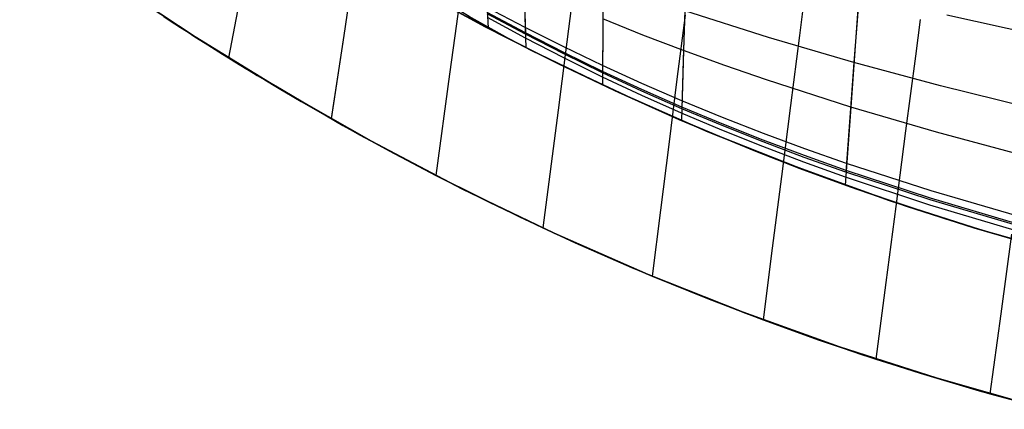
# Model space of a CAD drawing. Header units: millimetres. Extents: x -58 to 58, y -58 to 58.
# Tile 6 of 74: x -34 to -15, y -56 to -48. Entities that reach past the tile are written whole.
import ezdxf

# ---------------------------------------------------------------- set-up
doc = ezdxf.new("R2010")
doc.units = ezdxf.units.MM
doc.header["$MEASUREMENT"] = 0
doc.layers.add('Predefinito', color=5, linetype='Continuous')

msp = doc.modelspace()

# ---------------------------------------------------------------- linework, layer by layer
at = {"layer": 'Predefinito', "color": 9}
for points in [[(-35.431, -41.412), (-33.98, -42.61), (-32.489, -43.757), (-30.96, -44.853), (-29.393, -45.894), (-27.791, -46.882), (-26.157, -47.813), (-24.491, -48.687), (-22.796, -49.504), (-21.073, -50.261), (-19.326, -50.958), (-17.556, -51.595), (-15.764, -52.17), (-13.954, -52.683)], [(-13.954, -52.683), (-15.764, -52.17), (-17.556, -51.595), (-19.326, -50.958), (-21.073, -50.261), (-22.796, -49.504), (-24.491, -48.687), (-26.157, -47.813), (-27.791, -46.882), (-29.393, -45.894), (-30.96, -44.853), (-32.489, -43.757), (-33.98, -42.61), (-35.431, -41.412)], [(-35.851, -44.955), (-34.278, -46.166), (-32.664, -47.322), (-31.011, -48.421), (-29.321, -49.462), (-27.596, -50.445), (-25.839, -51.367), (-24.05, -52.229), (-22.233, -53.028), (-20.39, -53.763), (-18.522, -54.435), (-16.632, -55.042), (-14.722, -55.583)], [(-14.722, -55.583), (-16.632, -55.042), (-18.522, -54.435), (-20.39, -53.763), (-22.233, -53.028), (-24.05, -52.229), (-25.839, -51.367), (-27.596, -50.445), (-29.321, -49.462), (-31.011, -48.421), (-32.664, -47.322), (-34.278, -46.166), (-35.851, -44.955)]]:
    msp.add_lwpolyline(points, dxfattribs=at)
at = {"layer": 'Predefinito', "color": 9, "extrusion": (0.999631, 0.02208, -0.01582)}
msp.add_lwpolyline([(-47.728, 350.817), (-47.991, 351.006)], dxfattribs=at)
at = {"layer": 'Predefinito', "color": 9, "extrusion": (0.999998, 0.001669, -0.001046)}
msp.add_lwpolyline([(-48.944, 351.428), (-49.181, 351.577)], dxfattribs=at)
at = {"layer": 'Predefinito', "color": 9, "extrusion": (0.999163, -0.036573, 0.018318)}
msp.add_lwpolyline([(-50.956, 352.004), (-51.187, 352.12)], dxfattribs=at)
at = {"layer": 'Predefinito', "color": 9}
for points in [[(-24.892, -48.483, 28.556), (-25.697, -48.027, 28.687), (-26.053, -47.816, 28.754), (-26.736, -47.391, 28.9), (-28.107, -46.502, 29.214), (-28.51, -46.256, 29.307), (-28.72, -46.13, 29.362), (-28.936, -46.002, 29.422), (-29.157, -45.872, 29.491), (-29.382, -45.742, 29.568), (-29.496, -45.677, 29.61), (-29.61, -45.612, 29.655), (-29.723, -45.547, 29.703), (-29.835, -45.483, 29.753), (-29.945, -45.42, 29.806), (-30.055, -45.357, 29.862), (-30.164, -45.295, 29.919), (-30.272, -45.233, 29.98), (-30.379, -45.172, 30.043), (-30.484, -45.112, 30.108), (-30.589, -45.052, 30.176), (-30.693, -44.993, 30.246), (-30.867, -44.894, 30.371), (-31.039, -44.798, 30.503)], [(-25.396, -47.074, 29.532), (-25.332, -48.255, 28.61)], [(-14.353, -52.576, 27.887), (-15.48, -52.255, 27.919), (-16.464, -51.954, 27.952), (-18.118, -51.4, 28.022), (-19.479, -50.9, 28.095), (-20.638, -50.441, 28.168), (-21.645, -50.017, 28.242), (-22.54, -49.62, 28.317), (-24.106, -48.879, 28.468), (-25.41, -48.214, 28.62), (-27.045, -47.316, 28.849)], [(-25.816, -47.212, 33.353), (-25.946, -48.171, 32.472), (-26.078, -49.144, 31.623), (-26.345, -51.11, 30)], [(-25.816, -47.212, 346.647), (-25.946, -48.171, 347.528), (-26.078, -49.144, 348.377), (-26.345, -51.11, 350)], [(-26.931, -47.381, 351.166), (-25.388, -48.226, 351.382), (-24.955, -48.451, 351.436), (-23.983, -48.94, 351.544), (-22.882, -49.464, 351.652), (-21.633, -50.023, 351.758), (-20.152, -50.638, 351.864), (-19.289, -50.973, 351.916), (-18.318, -51.329, 351.968), (-17.21, -51.711, 352.018), (-15.915, -52.125, 352.067), (-14.352, -52.576, 352.113)], [(-24.639, -47.419, 29.398), (-24.599, -48.633, 28.522)], [(-23.109, -47.362, 350.358), (-23.112, -48.241, 350.935), (-23.115, -49.121, 351.486)], [(-30.135, -47.608, 32.002), (-30.363, -48.83, 30.085)], [(-30.135, -47.608, 347.998), (-30.363, -48.83, 349.915)], [(-28.01, -47.601, 347.321), (-28.131, -48.398, 348.235), (-28.377, -50.01, 350)], [(-28.01, -47.599, 32.68), (-28.131, -48.396, 31.767), (-28.376, -50.008, 30.002)], [(-24.634, -47.57, 350.714), (-24.61, -48.372, 351.294)], [(-23.69, -47.605, 33.118), (-23.832, -48.719, 32.289), (-23.976, -49.847, 31.498), (-24.269, -52.127, 30)], [(-23.69, -47.605, 346.882), (-23.832, -48.719, 347.711), (-23.976, -49.847, 348.502), (-24.269, -52.127, 350)], [(-18.144, -47.603, 29.799), (-18.224, -48.693, 29.244), (-18.305, -49.785, 28.719), (-18.413, -51.295, 28.037)], [(-15.086, -51.892, 28.086), (-16.747, -51.408, 28.145), (-18.385, -50.877, 28.222), (-19.194, -50.592, 28.268), (-19.996, -50.295, 28.319), (-20.79, -49.986, 28.377), (-21.576, -49.663, 28.443), (-22.352, -49.328, 28.517), (-23.116, -48.98, 28.6), (-23.868, -48.618, 28.693), (-24.615, -48.243, 28.797), (-25.356, -47.854, 28.916)], [(-21.515, -47.713, 29.557), (-21.546, -48.688, 28.987), (-21.585, -50.043, 28.238)], [(-19.215, -47.727, 33.132), (-19.3, -48.398, 32.741), (-19.472, -49.755, 31.997), (-19.648, -51.13, 31.297), (-19.825, -52.517, 30.634), (-20.003, -53.909, 30)], [(-19.215, -47.727, 346.868), (-19.3, -48.398, 347.259), (-19.472, -49.755, 348.003), (-19.648, -51.13, 348.703), (-19.825, -52.517, 349.366), (-20.003, -53.909, 350)], [(-18.162, -47.859, 350.335), (-18.241, -48.92, 350.868), (-18.319, -49.984, 351.373), (-18.397, -51.047, 351.854)], [(-31.619, -48.026, 30.617), (-31.512, -48.096, 30.55), (-31.403, -48.167, 30.486), (-31.292, -48.239, 30.426), (-31.18, -48.311, 30.369), (-31.067, -48.384, 30.317), (-30.952, -48.458, 30.268), (-30.836, -48.532, 30.224), (-30.719, -48.606, 30.183), (-30.601, -48.68, 30.146), (-30.482, -48.755, 30.114), (-30.363, -48.83, 30.085), (-30.242, -48.905, 30.061), (-30.121, -48.979, 30.041), (-29.999, -49.054, 30.024), (-29.877, -49.129, 30.011)], [(-31.525, -48.088, 349.442), (-31.454, -48.134, 349.485), (-31.379, -48.183, 349.527), (-31.301, -48.234, 349.57), (-31.217, -48.288, 349.613), (-31.129, -48.345, 349.655), (-31.034, -48.406, 349.698), (-30.931, -48.472, 349.74), (-30.819, -48.543, 349.783), (-30.693, -48.623, 349.826), (-30.625, -48.666, 349.847), (-30.551, -48.713, 349.868), (-30.47, -48.763, 349.889), (-30.38, -48.819, 349.911), (-30.279, -48.882, 349.932), (-30.159, -48.956, 349.953), (-30.011, -49.047, 349.974), (-29.92, -49.102, 349.985), (-29.809, -49.17, 349.995), (-29.661, -49.259, 350.005), (-29.414, -49.407, 350.015), (-28.959, -49.675, 350.014), (-27.825, -50.319, 349.993), (-26.314, -51.126, 350), (-24.722, -51.914, 350.001), (-23.644, -52.414, 349.999), (-22.553, -52.893, 350), (-21.451, -53.349, 350), (-20.341, -53.782, 350), (-19.222, -54.192, 350), (-18.094, -54.579, 350), (-16.959, -54.942, 350), (-15.816, -55.282, 350), (-14.667, -55.598, 350)], [(-15.101, -52.038, 28.03), (-16.759, -51.55, 28.087), (-18.395, -51.013, 28.161), (-19.203, -50.725, 28.206), (-20.003, -50.425, 28.256), (-20.796, -50.112, 28.313), (-21.58, -49.785, 28.377), (-22.354, -49.445, 28.449), (-23.116, -49.092, 28.531), (-23.867, -48.726, 28.622), (-24.611, -48.346, 28.724), (-25.352, -47.952, 28.841)], [(-15.104, -52.074, 351.984), (-16.762, -51.585, 351.928), (-18.397, -51.047, 351.854), (-19.204, -50.759, 351.81), (-20.004, -50.457, 351.76), (-20.796, -50.143, 351.704), (-21.58, -49.816, 351.64), (-22.354, -49.475, 351.568), (-23.115, -49.121, 351.487), (-23.866, -48.753, 351.396), (-24.61, -48.372, 351.295), (-25.349, -47.977, 351.178)], [(-15.115, -52.18, 27.976), (-16.771, -51.688, 28.031), (-18.404, -51.145, 28.103), (-19.21, -50.855, 28.146), (-20.009, -50.551, 28.195), (-20.8, -50.234, 28.25), (-21.583, -49.903, 28.313), (-22.355, -49.559, 28.384), (-23.115, -49.202, 28.464), (-23.864, -48.831, 28.553), (-24.607, -48.446, 28.653), (-25.346, -48.047, 28.768)], [(-23.112, -48.076, 29.171), (-23.114, -49.356, 28.37)], [(-14.963, -50.722, 28.55), (-16.644, -50.273, 28.624), (-18.305, -49.785, 28.719), (-19.94, -49.257, 28.838), (-20.747, -48.978, 28.908), (-21.546, -48.688, 28.987), (-22.335, -48.387, 29.074), (-23.112, -48.076, 29.171)], [(-21.515, -48, 32.914), (-21.672, -49.246, 32.131), (-21.831, -50.509, 31.389), (-21.992, -51.783, 30.681), (-22.154, -53.061, 30)], [(-21.515, -48, 347.086), (-21.672, -49.246, 347.869), (-21.831, -50.509, 348.611), (-21.992, -51.783, 349.319), (-22.154, -53.061, 350)], [(-21.521, -47.916, 350.564), (-21.551, -48.866, 351.114), (-21.58, -49.815, 351.639)], [(-14.865, -49.795, 351.064), (-16.563, -49.373, 350.978), (-18.241, -48.92, 350.868), (-19.895, -48.435, 350.732), (-21.521, -47.916, 350.564)], [(-16.957, -48.086, 32.976), (-17.05, -48.8, 32.6), (-17.24, -50.246, 31.887), (-17.432, -51.71, 31.222), (-17.626, -53.187, 30.596), (-17.82, -54.669, 30)], [(-16.957, -48.086, 347.024), (-17.05, -48.8, 347.4), (-17.24, -50.246, 348.113), (-17.432, -51.71, 348.778), (-17.626, -53.187, 349.404), (-17.82, -54.669, 350)], [(-14.717, -48.382, 29.564), (-16.439, -48.002, 29.668)], [(-29.877, -49.129, 30.011), (-29.873, -49.131, 30.011), (-29.823, -49.159, 30.009), (-29.449, -49.375, 30), (-28.149, -50.138, 30.004)], [(-28.149, -50.138, 30.004), (-27.251, -50.633, 30.006), (-26.345, -51.11, 30), (-25.313, -51.629, 29.998), (-24.269, -52.127, 30), (-23.216, -52.605, 30), (-22.154, -53.061, 30), (-21.083, -53.495, 30), (-20.003, -53.909, 30), (-18.915, -54.3, 30), (-17.82, -54.669, 30), (-16.718, -55.016, 30), (-15.609, -55.341, 30), (-14.493, -55.643, 30)], [(-15.189, -52.248, 31.164), (-15.398, -53.791, 30.566), (-15.609, -55.341, 30)], [(-15.189, -52.248, 348.836), (-15.398, -53.791, 349.434), (-15.609, -55.341, 350)]]:
    msp.add_polyline3d(points, dxfattribs=at)

doc.saveas('drawing.dxf')
